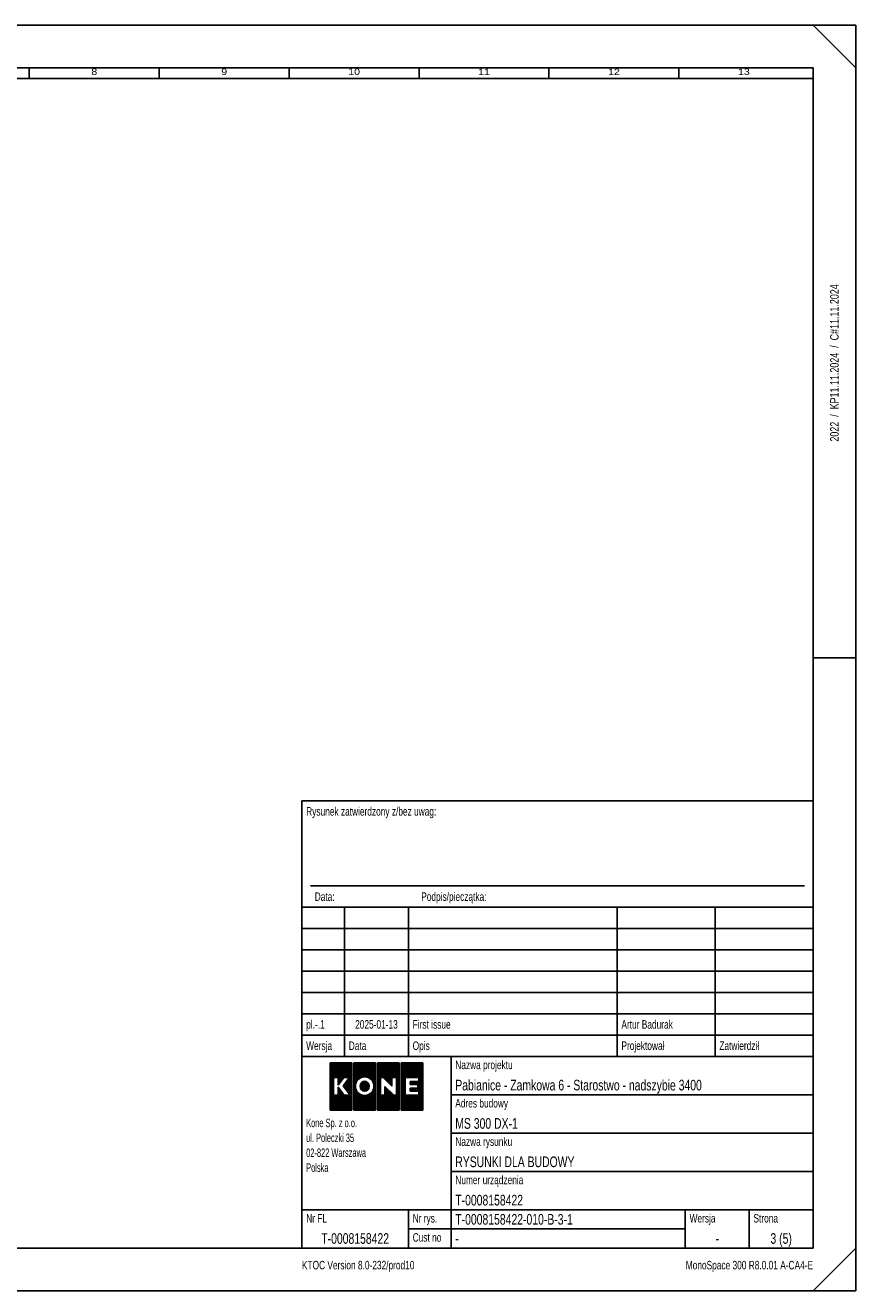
# Model space of a CAD drawing. Header units: millimetres. Extents: x 0 to 10500, y 0 to 7425.
# Tile 3 of 3: x 5627 to 10500, y 0 to 7425. Entities that reach past the tile are written whole.
import ezdxf
from ezdxf.enums import TextEntityAlignment as Align

# ---------------------------------------------------------------- set-up
doc = ezdxf.new("R2010")
doc.units = ezdxf.units.MM
doc.header["$LTSCALE"] = 10
for name, color, linetype in [('CONT_50', 5, 'Continuous'), ('SHEET', 1, 'Continuous'), ('TEXT_35', 2, 'Continuous')]:
    doc.layers.add(name, color=color, linetype=linetype)
doc.styles.add('Arial', font='arial.ttf')
doc.styles.get("Standard").update_dxf_attribs({"font": 'arial.ttf'})
doc.styles.add('Text0.7_Arial', font='arial.ttf', dxfattribs={"width": 0.7})

# ---------------------------------------------------------------- blocks, each defined once
blk = doc.blocks.new('Border')
at = {"layer": 'CONT_50', "linetype": 'Continuous'}
blk.add_line((420, 148.5), (410, 148.5), dxfattribs=at)
blk.add_lwpolyline([(410, 10), (410, 287), (10, 287), (10, 10)], close=True, dxfattribs=at)
at = {"layer": 'SHEET', "linetype": 'Continuous'}
for p, q in [((420, 287), (410, 297)), ((226, 287), (226, 284.5)), ((256.5, 287), (256.5, 284.5)), ((287, 287), (287, 284.5)), ((317.5, 287), (317.5, 284.5)), ((348, 287), (348, 284.5)), ((378.5, 287), (378.5, 284.5)), ((410, 284.5), (12.5, 284.5)), ((290, 55), (410, 55)), ((290, 55), (290, 39)), ((325, 55), (325, 10)), ((325, 46), (410, 46)), ((290, 39), (290, 29)), ((325, 37), (410, 37)), ((290, 29), (290, 19)), ((325, 28), (410, 28)), ((290, 19), (410, 19)), ((290, 19), (290, 10)), ((315, 19), (315, 10)), ((380, 19), (380, 10)), ((395, 19), (395, 10)), ((380, 14.5), (315, 14.5)), ((420, 10), (410, 0))]:
    blk.add_line(p, q, dxfattribs=at)
blk.add_lwpolyline([(420, 0), (420, 297), (0, 297), (0, 0)], close=True, dxfattribs=at)
at = {"layer": 'SHEET', "width": 1.190476}
for s, p in [('8', (241.25, 286.1)), ('9', (271.75, 286.1)), ('10', (302.25, 286.1)), ('11', (332.75, 286.1)), ('12', (363.25, 286.1)), ('13', (393.75, 286.1))]:
    blk.add_text(s, height=1.5, dxfattribs=at).set_placement(p, align=Align.MIDDLE)
blk = doc.blocks.new('KONE-logo')
at = {"layer": 'SHEET'}
for p, q in [((-14.48, 1.99), (-9.06, 7.41)), ((-14.48, 2.25), (-9.32, 7.41)), ((-14.48, 2.52), (-9.59, 7.41)), ((-14.48, 2.79), (-9.86, 7.41)), ((-14.48, 3.06), (-10.13, 7.41)), ((-14.48, 3.33), (-10.4, 7.41)), ((-14.48, 3.6), (-10.67, 7.41)), ((-14.48, 3.86), (-10.94, 7.41)), ((-14.48, 4.13), (-11.2, 7.41)), ((-14.48, 4.4), (-11.47, 7.41)), ((-14.48, 4.67), (-11.74, 7.41)), ((-14.48, 4.94), (-12.01, 7.41)), ((-14.48, 5.21), (-12.28, 7.41)), ((-14.48, 5.48), (-12.55, 7.41)), ((-14.48, 5.74), (-12.81, 7.41)), ((-14.48, 6.01), (-13.08, 7.41)), ((-14.48, 6.28), (-13.35, 7.41)), ((-14.48, 6.55), (-13.62, 7.41)), ((-14.48, 6.82), (-13.89, 7.41)), ((-14.48, 7.09), (-14.16, 7.41)), ((-14.48, 7.35), (-14.43, 7.41)), ((-14.48, 7.41), (-7.76, 7.41)), ((-14.48, -7.41), (-14.48, 7.41)), ((-13.42, 2.78), (-8.79, 7.41)), ((-13.15, 2.78), (-8.52, 7.41)), ((-12.88, 2.78), (-8.25, 7.41)), ((-12.61, 2.78), (-7.98, 7.41)), ((-12.35, 2.78), (-7.76, 7.36)), ((-12.08, 2.78), (-7.76, 7.09)), ((-12.01, 2.58), (-7.76, 6.83)), ((-12.01, 2.31), (-7.76, 6.56)), ((-12.01, 2.04), (-7.76, 6.29)), ((-12.01, 1.77), (-7.76, 6.02)), ((-12.01, 1.5), (-7.76, 5.75)), ((-12.01, 1.23), (-7.76, 5.48)), ((-12.01, 0.97), (-7.76, 5.21)), ((-9.93, 2.78), (-7.76, 4.95)), ((-9.66, 2.78), (-7.76, 4.68)), ((-9.39, 2.78), (-7.76, 4.41)), ((-9.12, 2.78), (-7.76, 4.14)), ((-7.76, 7.41), (-7.76, -7.41)), ((-7.07, 1.08), (-0.73, 7.41)), ((-7.07, 1.35), (-1, 7.41)), ((-7.07, 1.61), (-1.27, 7.41)), ((-7.07, 1.88), (-1.54, 7.41)), ((-7.07, 2.15), (-1.81, 7.41)), ((-7.07, 2.42), (-2.08, 7.41)), ((-7.07, 2.69), (-2.34, 7.41)), ((-7.07, 2.96), (-2.61, 7.41)), ((-7.07, 3.23), (-2.88, 7.41)), ((-7.07, 3.49), (-3.15, 7.41)), ((-7.07, 3.76), (-3.42, 7.41)), ((-7.07, 4.03), (-3.69, 7.41)), ((-7.07, 4.3), (-3.95, 7.41)), ((-7.07, 4.57), (-4.22, 7.41)), ((-7.07, 4.84), (-4.49, 7.41)), ((-7.07, 5.1), (-4.76, 7.41)), ((-7.07, 5.37), (-5.03, 7.41)), ((-7.07, 5.64), (-5.3, 7.41)), ((-7.07, 5.91), (-5.57, 7.41)), ((-7.07, 6.18), (-5.83, 7.41)), ((-7.07, 6.45), (-6.1, 7.41)), ((-7.07, 6.72), (-6.37, 7.41)), ((-7.07, 6.98), (-6.64, 7.41)), ((-7.07, 7.25), (-6.91, 7.41)), ((-7.07, 7.41), (-0.35, 7.41)), ((-7.07, -7.41), (-7.07, 7.41)), ((-5.6, 2.27), (-0.46, 7.41)), ((-4.87, 2.74), (-0.35, 7.26)), ((-4.45, 2.89), (-0.35, 6.99)), ((-4.11, 2.96), (-0.35, 6.72)), ((-3.82, 2.98), (-0.35, 6.45)), ((-3.55, 2.98), (-0.35, 6.19)), ((-3.3, 2.96), (-0.35, 5.92)), ((-3.08, 2.92), (-0.35, 5.65)), ((-2.86, 2.87), (-0.35, 5.38)), ((-2.66, 2.8), (-0.35, 5.11)), ((-2.47, 2.72), (-0.35, 4.84)), ((-2.3, 2.63), (-0.35, 4.58)), ((-2.13, 2.53), (-0.35, 4.31)), ((-1.97, 2.42), (-0.35, 4.04)), ((-0.35, 7.41), (-0.35, -7.41)), ((0.35, 2.05), (5.71, 7.41)), ((0.35, 2.32), (5.44, 7.41)), ((0.35, 2.59), (5.17, 7.41)), ((0.35, 2.85), (4.91, 7.41)), ((0.35, 3.12), (4.64, 7.41)), ((0.35, 3.39), (4.37, 7.41)), ((0.35, 3.66), (4.1, 7.41)), ((0.35, 3.93), (3.83, 7.41)), ((0.35, 4.2), (3.56, 7.41)), ((0.35, 4.47), (3.29, 7.41)), ((0.35, 4.73), (3.03, 7.41)), ((0.35, 5), (2.76, 7.41)), ((0.35, 5.27), (2.49, 7.41)), ((0.35, 5.54), (2.22, 7.41)), ((0.35, 5.81), (1.95, 7.41)), ((0.35, 6.08), (1.68, 7.41)), ((0.35, 6.34), (1.41, 7.41)), ((0.35, 6.61), (1.15, 7.41)), ((0.35, 6.88), (0.88, 7.41)), ((0.35, 7.15), (0.61, 7.41)), ((0.35, 7.41), (7.07, 7.41)), ((0.35, -7.41), (0.35, 7.41)), ((1.32, 2.75), (5.98, 7.41)), ((1.59, 2.75), (6.25, 7.41)), ((1.86, 2.75), (6.52, 7.41)), ((2.11, 2.74), (6.78, 7.41)), ((2.25, 2.61), (7.05, 7.41)), ((2.39, 2.48), (7.07, 7.16)), ((2.52, 2.34), (7.07, 6.89)), ((2.66, 2.21), (7.07, 6.62)), ((2.79, 2.08), (7.07, 6.35)), ((2.93, 1.95), (7.07, 6.08)), ((3.07, 1.81), (7.07, 5.82)), ((3.2, 1.68), (7.07, 5.55)), ((3.34, 1.55), (7.07, 5.28)), ((4.81, 2.75), (7.07, 5.01)), ((5.08, 2.75), (7.07, 4.74)), ((5.35, 2.75), (7.07, 4.47)), ((5.62, 2.75), (7.07, 4.2)), ((7.07, 7.41), (7.07, -7.41)), ((7.76, 1.68), (13.5, 7.41)), ((7.76, 1.95), (13.23, 7.41)), ((7.76, 2.21), (12.96, 7.41)), ((7.76, 2.48), (12.69, 7.41)), ((7.76, 2.75), (12.42, 7.41)), ((7.76, 3.02), (12.15, 7.41)), ((7.76, 3.29), (11.89, 7.41)), ((7.76, 3.56), (11.62, 7.41)), ((7.76, 3.83), (11.35, 7.41)), ((7.76, 4.09), (11.08, 7.41)), ((7.76, 4.36), (10.81, 7.41)), ((7.76, 4.63), (10.54, 7.41)), ((7.76, 4.9), (10.27, 7.41)), ((7.76, 5.17), (10.01, 7.41)), ((7.76, 5.44), (9.74, 7.41)), ((7.76, 5.71), (9.47, 7.41)), ((7.76, 5.97), (9.2, 7.41)), ((7.76, 6.24), (8.93, 7.41)), ((7.76, 6.51), (8.66, 7.41)), ((7.76, 6.78), (8.4, 7.41)), ((7.76, 7.05), (8.13, 7.41)), ((7.76, 7.32), (7.86, 7.41)), ((7.76, 7.41), (14.48, 7.41)), ((7.76, -7.41), (7.76, 7.41)), ((9.13, 2.78), (13.77, 7.41)), ((9.4, 2.78), (14.03, 7.41)), ((9.67, 2.78), (14.3, 7.41)), ((9.94, 2.78), (14.48, 7.32)), ((10.21, 2.78), (14.48, 7.06)), ((10.48, 2.78), (14.48, 6.79)), ((10.74, 2.78), (14.48, 6.52)), ((11.01, 2.78), (14.48, 6.25)), ((11.28, 2.78), (14.48, 5.98)), ((11.55, 2.78), (14.48, 5.71)), ((11.82, 2.78), (14.48, 5.44)), ((12.09, 2.78), (14.48, 5.18)), ((12.35, 2.78), (14.48, 4.91)), ((12.62, 2.78), (14.48, 4.64)), ((12.89, 2.78), (14.48, 4.37)), ((13.16, 2.78), (14.48, 4.1)), ((14.48, 7.41), (14.48, -7.41)), ((-14.48, 1.72), (-13.5, 2.69)), ((-14.48, 1.45), (-13.5, 2.43)), ((-14.48, 1.18), (-13.5, 2.16)), ((-14.48, 0.91), (-13.5, 1.89)), ((-14.48, 0.64), (-13.5, 1.62)), ((-14.48, 0.37), (-13.5, 1.35)), ((-14.48, 0.11), (-13.5, 1.08)), ((-14.48, -0.16), (-13.5, 0.82)), ((-14.48, -0.43), (-13.5, 0.55)), ((-14.48, -0.7), (-13.5, 0.28)), ((-14.48, -0.97), (-13.5, 0.01)), ((-13.5, 2.78), (-12.01, 2.78)), ((-13.5, -2.73), (-13.5, 2.78)), ((-12.01, 0.41), (-10.18, 2.78)), ((-12.01, 2.78), (-12.01, 0.41)), ((-12.01, 0.7), (-11.04, 1.67)), ((-12.01, 0.43), (-11.95, 0.49)), ((-8.43, 2.78), (-10.41, 0.21)), ((-10.41, 0.21), (-8.25, -2.73)), ((-10.39, 0.17), (-7.76, 2.8)), ((-10.28, 0.02), (-7.76, 2.53)), ((-10.18, 2.78), (-8.43, 2.78)), ((-10.16, -0.14), (-7.76, 2.26)), ((-10.05, -0.29), (-7.76, 1.99)), ((-9.93, -0.45), (-7.76, 1.72)), ((-9.82, -0.6), (-7.76, 1.46)), ((-9.71, 1.12), (-7.76, 3.07)), ((-9.71, -0.76), (-7.76, 1.19)), ((-9.59, -0.91), (-7.76, 0.92)), ((-9.48, -1.06), (-7.76, 0.65)), ((-9.36, -1.22), (-7.76, 0.38)), ((-9.25, -1.37), (-7.76, 0.11)), ((-8.86, 2.78), (-7.76, 3.87)), ((-8.81, 2.29), (-7.76, 3.34)), ((-8.59, 2.78), (-7.76, 3.6)), ((-7.07, 0.81), (-5.89, 1.98)), ((-7.07, 0.54), (-6.36, 1.25)), ((-7.07, 0.27), (-6.5, 0.84)), ((-7.07, 0), (-6.57, 0.5)), ((-7.07, -0.27), (-6.6, 0.2)), ((-5.1, 0.09), (-3.58, 1.61)), ((-5.09, -0.17), (-3.36, 1.56)), ((-5.07, 0.39), (-3.85, 1.61)), ((-5.05, -0.39), (-3.16, 1.49)), ((-4.98, -0.6), (-2.99, 1.39)), ((-4.94, 0.79), (-4.22, 1.51)), ((-4.9, -0.78), (-2.84, 1.27)), ((-4.79, -0.94), (-2.71, 1.14)), ((-4.67, -1.09), (-2.6, 0.99)), ((-4.53, -1.22), (-2.5, 0.81)), ((-4.38, -1.33), (-2.42, 0.63)), ((-4.2, -1.42), (-2.36, 0.42)), ((-4, -1.49), (-2.32, 0.18)), ((-1.82, 2.3), (-0.35, 3.77)), ((-1.68, 2.17), (-0.35, 3.5)), ((-1.54, 2.04), (-0.35, 3.23)), ((-1.42, 1.89), (-0.35, 2.96)), ((-1.31, 1.74), (-0.35, 2.7)), ((-1.2, 1.57), (-0.35, 2.43)), ((-1.1, 1.4), (-0.35, 2.16)), ((-1.02, 1.22), (-0.35, 1.89)), ((-0.94, 1.03), (-0.35, 1.62)), ((-0.88, 0.82), (-0.35, 1.35)), ((-0.84, -0.48), (-0.35, 0.01)), ((-0.83, 0.6), (-0.35, 1.09)), ((-0.8, 0.36), (-0.35, 0.82)), ((-0.8, -0.17), (-0.35, 0.28)), ((-0.79, 0.11), (-0.35, 0.55)), ((0.35, 1.78), (1.25, 2.68)), ((0.35, 1.51), (1.25, 2.41)), ((0.35, 1.24), (1.25, 2.14)), ((0.35, 0.97), (1.25, 1.88)), ((0.35, 0.71), (1.25, 1.61)), ((0.35, 0.44), (1.25, 1.34)), ((0.35, 0.17), (1.25, 1.07)), ((0.35, -0.1), (1.25, 0.8)), ((0.35, -0.37), (1.25, 0.53)), ((0.35, -0.64), (1.25, 0.27)), ((1.25, 2.75), (1.25, -2.73)), ((2.1, 2.75), (1.25, 2.75)), ((4.8, 0.13), (2.1, 2.75)), ((3.47, 1.42), (4.8, 2.74)), ((3.61, 1.28), (4.8, 2.48)), ((3.75, 1.15), (4.8, 2.21)), ((3.88, 1.02), (4.8, 1.94)), ((4.02, 0.89), (4.8, 1.67)), ((4.16, 0.76), (4.8, 1.4)), ((4.29, 0.62), (4.8, 1.13)), ((4.43, 0.49), (4.8, 0.86)), ((4.56, 0.36), (4.8, 0.6)), ((4.7, 0.23), (4.8, 0.33)), ((4.8, 2.75), (4.8, 0.13)), ((6.22, 2.75), (4.8, 2.75)), ((5.89, 2.75), (7.07, 3.94)), ((6.15, 2.75), (7.07, 3.67)), ((6.22, 2.55), (7.07, 3.4)), ((6.22, 2.28), (7.07, 3.13)), ((6.22, 2.01), (7.07, 2.86)), ((6.22, -2.73), (6.22, 2.75)), ((6.22, 1.74), (7.07, 2.59)), ((6.22, 1.48), (7.07, 2.33)), ((6.22, 1.21), (7.07, 2.06)), ((6.22, 0.94), (7.07, 1.79)), ((6.22, 0.67), (7.07, 1.52)), ((6.22, 0.4), (7.07, 1.25)), ((6.22, 0.13), (7.07, 0.98)), ((6.22, -0.14), (7.07, 0.71)), ((6.22, -0.4), (7.07, 0.45)), ((6.22, -0.67), (7.07, 0.18)), ((7.76, 1.41), (9.02, 2.67)), ((7.76, 1.14), (9.02, 2.4)), ((7.76, 0.87), (9.02, 2.13)), ((7.76, 0.6), (9.02, 1.87)), ((7.76, 0.34), (9.02, 1.6)), ((7.76, 0.07), (9.02, 1.33)), ((7.76, -0.2), (9.02, 1.06)), ((7.76, -0.47), (9.02, 0.79)), ((7.76, -0.74), (9.02, 0.52)), ((7.76, -1.01), (9.02, 0.25)), ((9.02, 2.78), (13.25, 2.78)), ((9.02, -2.73), (9.02, 2.78)), ((10.54, 0.7), (11.39, 1.54)), ((10.54, 0.97), (11.12, 1.54)), ((10.54, 1.24), (10.85, 1.54)), ((10.54, 1.51), (10.58, 1.54)), ((10.54, 1.54), (10.54, 0.62)), ((13.25, 1.54), (10.54, 1.54)), ((10.54, 0.62), (12.94, 0.62)), ((10.73, 0.62), (11.66, 1.54)), ((11, 0.62), (11.92, 1.54)), ((11.27, 0.62), (12.19, 1.54)), ((11.54, 0.62), (12.46, 1.54)), ((11.8, 0.62), (12.73, 1.54)), ((12.07, 0.62), (13, 1.54)), ((12.16, -1.44), (14.48, 0.88)), ((12.34, 0.62), (14.48, 2.76)), ((12.43, -1.44), (14.48, 0.61)), ((12.61, 0.62), (14.48, 2.49)), ((12.7, -1.44), (14.48, 0.34)), ((12.88, 0.62), (14.48, 2.22)), ((12.94, 0.41), (14.48, 1.95)), ((12.94, 0.14), (14.48, 1.69)), ((12.94, -0.13), (14.48, 1.42)), ((12.94, -0.4), (14.48, 1.15)), ((12.94, 0.62), (12.94, -0.57)), ((12.97, -1.44), (14.48, 0.07)), ((13.25, 2.6), (14.48, 3.83)), ((13.25, 2.33), (14.48, 3.57)), ((13.25, 2.06), (14.48, 3.3)), ((13.25, 1.79), (14.48, 3.03)), ((13.25, 2.78), (13.25, 1.54)), ((-14.48, -1.24), (-13.5, -0.26)), ((-14.48, -1.51), (-13.5, -0.53)), ((-14.48, -1.77), (-13.5, -0.8)), ((-14.48, -2.04), (-13.5, -1.06)), ((-14.48, -2.31), (-13.5, -1.33)), ((-14.48, -2.58), (-13.5, -1.6)), ((-14.48, -5.26), (-10.9, -1.69)), ((-14.48, -5.53), (-10.79, -1.84)), ((-14.48, -2.85), (-13.5, -1.87)), ((-14.48, -5.8), (-10.68, -1.99)), ((-14.48, -3.12), (-13.5, -2.14)), ((-14.48, -6.07), (-10.56, -2.15)), ((-14.48, -6.34), (-10.45, -2.3)), ((-14.48, -3.38), (-13.5, -2.41)), ((-14.48, -6.61), (-10.33, -2.46)), ((-14.48, -6.87), (-10.22, -2.61)), ((-14.48, -3.65), (-13.5, -2.67)), ((-14.48, -7.41), (-9.8, -2.73)), ((-14.48, -7.14), (-10.07, -2.73)), ((-14.48, -5), (-12.21, -2.73)), ((-14.48, -4.73), (-12.48, -2.73)), ((-14.48, -4.46), (-12.75, -2.73)), ((-14.48, -4.19), (-13.02, -2.73)), ((-14.48, -3.92), (-13.29, -2.73)), ((-14.21, -7.41), (-9.53, -2.73)), ((-13.95, -7.41), (-9.26, -2.73)), ((-13.68, -7.41), (-8.99, -2.73)), ((-11.99, -2.73), (-13.5, -2.73)), ((-13.41, -7.41), (-8.72, -2.73)), ((-13.14, -7.41), (-8.46, -2.73)), ((-12.87, -7.41), (-7.76, -2.3)), ((-12.6, -7.41), (-7.76, -2.57)), ((-12.33, -7.41), (-7.76, -2.84)), ((-12.07, -7.41), (-7.76, -3.11)), ((-11.99, -0.23), (-11.99, -2.73)), ((-10.13, -2.73), (-11.99, -0.23)), ((-11.99, -0.35), (-11.93, -0.3)), ((-11.99, -0.62), (-11.82, -0.45)), ((-11.99, -0.89), (-11.71, -0.61)), ((-11.99, -1.16), (-11.59, -0.76)), ((-11.99, -1.42), (-11.48, -0.92)), ((-11.99, -1.69), (-11.36, -1.07)), ((-11.99, -1.96), (-11.25, -1.22)), ((-11.99, -2.23), (-11.13, -1.38)), ((-11.99, -2.5), (-11.02, -1.53)), ((-11.8, -7.41), (-7.76, -3.38)), ((-11.53, -7.41), (-7.76, -3.65)), ((-11.26, -7.41), (-7.76, -3.91)), ((-8.25, -2.73), (-10.13, -2.73)), ((-9.14, -1.53), (-7.76, -0.15)), ((-9.02, -1.68), (-7.76, -0.42)), ((-8.91, -1.84), (-7.76, -0.69)), ((-8.79, -1.99), (-7.76, -0.96)), ((-8.68, -2.15), (-7.76, -1.23)), ((-8.57, -2.3), (-7.76, -1.5)), ((-8.45, -2.46), (-7.76, -1.77)), ((-8.34, -2.61), (-7.76, -2.03)), ((-7.07, -0.53), (-6.6, -0.07)), ((-7.07, -0.8), (-6.58, -0.31)), ((-7.07, -1.07), (-6.54, -0.54)), ((-7.07, -1.34), (-6.48, -0.75)), ((-7.07, -1.61), (-6.41, -0.95)), ((-7.07, -1.88), (-6.34, -1.14)), ((-7.07, -2.14), (-6.25, -1.32)), ((-7.07, -2.41), (-6.15, -1.49)), ((-7.07, -2.68), (-6.04, -1.65)), ((-7.07, -2.95), (-5.92, -1.8)), ((-7.07, -3.22), (-5.79, -1.94)), ((-7.07, -3.49), (-5.65, -2.07)), ((-7.07, -3.76), (-5.51, -2.2)), ((-7.07, -4.02), (-5.36, -2.31)), ((-7.07, -4.29), (-5.19, -2.42)), ((-7.07, -7.25), (-2.3, -2.47)), ((-7.07, -4.56), (-5.02, -2.51)), ((-7.07, -4.83), (-4.84, -2.6)), ((-7.07, -5.1), (-4.64, -2.67)), ((-7.07, -6.98), (-2.77, -2.68)), ((-7.07, -5.37), (-4.44, -2.74)), ((-7.07, -6.71), (-3.14, -2.78)), ((-7.07, -5.63), (-4.22, -2.78)), ((-7.07, -6.44), (-3.45, -2.82)), ((-7.07, -5.9), (-3.98, -2.82)), ((-7.07, -6.17), (-3.73, -2.83)), ((-6.97, -7.41), (-0.35, -0.79)), ((-6.7, -7.41), (-0.35, -1.06)), ((-6.43, -7.41), (-0.35, -1.33)), ((-6.16, -7.41), (-0.35, -1.6)), ((-5.89, -7.41), (-0.35, -1.87)), ((-5.62, -7.41), (-0.35, -2.14)), ((-5.35, -7.41), (-0.35, -2.41)), ((-5.09, -7.41), (-0.35, -2.67)), ((-4.82, -7.41), (-0.35, -2.94)), ((-4.55, -7.41), (-0.35, -3.21)), ((-4.28, -7.41), (-0.35, -3.48)), ((-4.01, -7.41), (-0.35, -3.75)), ((-3.76, -1.52), (-2.32, -0.09)), ((-3.47, -1.5), (-2.38, -0.41)), ((-3.01, -1.31), (-2.6, -0.9)), ((-1.14, -1.32), (-0.35, -0.53)), ((-0.94, -0.85), (-0.35, -0.26)), ((0.35, -0.9), (1.25, 0)), ((0.35, -1.17), (1.25, -0.27)), ((0.35, -1.44), (1.25, -0.54)), ((0.35, -1.71), (1.25, -0.81)), ((0.35, -1.98), (1.25, -1.08)), ((0.35, -2.25), (1.25, -1.35)), ((0.35, -5.2), (4.1, -1.45)), ((0.35, -5.47), (4.24, -1.58)), ((0.35, -2.52), (1.25, -1.61)), ((0.35, -5.74), (4.38, -1.71)), ((0.35, -6.01), (4.51, -1.84)), ((0.35, -2.78), (1.25, -1.88)), ((0.35, -6.27), (4.65, -1.97)), ((0.35, -6.54), (4.79, -2.1)), ((0.35, -3.05), (1.25, -2.15)), ((0.35, -6.81), (4.93, -2.23)), ((0.35, -7.08), (5.06, -2.36)), ((0.35, -3.32), (1.25, -2.42)), ((0.35, -7.35), (5.2, -2.49)), ((0.35, -3.59), (1.25, -2.69)), ((0.35, -4.93), (2.55, -2.73)), ((0.35, -4.66), (2.28, -2.73)), ((0.35, -4.39), (2.01, -2.73)), ((0.35, -4.13), (1.75, -2.73)), ((0.35, -3.86), (1.48, -2.73)), ((0.55, -7.41), (5.34, -2.63)), ((0.82, -7.41), (5.5, -2.73)), ((1.09, -7.41), (5.77, -2.73)), ((1.25, -2.73), (2.59, -2.73)), ((1.36, -7.41), (6.04, -2.73)), ((1.63, -7.41), (7.07, -1.97)), ((1.89, -7.41), (7.07, -2.24)), ((2.16, -7.41), (7.07, -2.51)), ((2.43, -7.41), (7.07, -2.78)), ((2.59, -0.01), (2.59, 0)), ((2.59, 0), (5.45, -2.73)), ((2.59, -2.73), (2.59, 0)), ((2.59, -0.28), (2.73, -0.13)), ((2.59, -0.54), (2.87, -0.27)), ((2.59, -0.81), (3, -0.4)), ((2.59, -1.08), (3.14, -0.53)), ((2.59, -1.35), (3.28, -0.66)), ((2.59, -1.62), (3.42, -0.79)), ((2.59, -1.89), (3.55, -0.92)), ((2.59, -2.15), (3.69, -1.05)), ((2.59, -2.42), (3.83, -1.18)), ((2.59, -2.69), (3.96, -1.31)), ((2.7, -7.41), (7.07, -3.04)), ((2.97, -7.41), (7.07, -3.31)), ((3.24, -7.41), (7.07, -3.58)), ((3.51, -7.41), (7.07, -3.85)), ((5.45, -2.73), (6.22, -2.73)), ((6.22, -0.94), (7.07, -0.09)), ((6.22, -1.21), (7.07, -0.36)), ((6.22, -1.48), (7.07, -0.63)), ((6.22, -1.75), (7.07, -0.9)), ((6.22, -2.01), (7.07, -1.17)), ((6.22, -2.28), (7.07, -1.43)), ((6.22, -2.55), (7.07, -1.7)), ((7.76, -1.28), (9.02, -0.01)), ((7.76, -1.54), (9.02, -0.28)), ((7.76, -1.81), (9.02, -0.55)), ((7.76, -2.08), (9.02, -0.82)), ((7.76, -2.35), (9.02, -1.09)), ((7.76, -2.62), (9.02, -1.36)), ((7.76, -2.89), (9.02, -1.62)), ((7.76, -3.15), (9.02, -1.89)), ((7.76, -3.42), (9.02, -2.16)), ((7.76, -3.69), (9.02, -2.43)), ((7.76, -3.96), (9.02, -2.7)), ((7.76, -7.18), (12.22, -2.73)), ((7.76, -6.91), (11.95, -2.73)), ((7.76, -6.65), (11.68, -2.73)), ((7.76, -6.38), (11.41, -2.73)), ((7.76, -6.11), (11.14, -2.73)), ((7.76, -5.84), (10.87, -2.73)), ((7.76, -5.57), (10.61, -2.73)), ((7.76, -5.3), (10.34, -2.73)), ((7.76, -5.03), (10.07, -2.73)), ((7.76, -4.77), (9.8, -2.73)), ((7.76, -4.5), (9.53, -2.73)), ((7.76, -4.23), (9.26, -2.73)), ((7.8, -7.41), (12.49, -2.73)), ((8.07, -7.41), (12.75, -2.73)), ((8.34, -7.41), (13.02, -2.73)), ((8.61, -7.41), (14.48, -1.54)), ((8.88, -7.41), (14.48, -1.8)), ((13.25, -2.73), (9.02, -2.73)), ((9.14, -7.41), (14.48, -2.07)), ((9.41, -7.41), (14.48, -2.34)), ((9.68, -7.41), (14.48, -2.61)), ((9.95, -7.41), (14.48, -2.88)), ((10.22, -7.41), (14.48, -3.15)), ((10.49, -7.41), (14.48, -3.42)), ((10.52, -1.21), (11.16, -0.57)), ((10.52, -0.94), (10.89, -0.57)), ((10.52, -0.67), (10.62, -0.57)), ((10.52, -0.57), (10.52, -1.44)), ((12.94, -0.57), (10.52, -0.57)), ((10.52, -1.44), (13.25, -1.44)), ((10.55, -1.44), (11.43, -0.57)), ((10.75, -7.41), (14.48, -3.68)), ((10.82, -1.44), (11.69, -0.57)), ((11.02, -7.41), (14.48, -3.95)), ((11.09, -1.44), (11.96, -0.57)), ((11.36, -1.44), (12.23, -0.57)), ((11.62, -1.44), (12.5, -0.57)), ((11.89, -1.44), (12.77, -0.57)), ((13.23, -1.44), (14.48, -0.19)), ((13.25, -1.7), (14.48, -0.46)), ((13.25, -1.97), (14.48, -0.73)), ((13.25, -2.23), (14.48, -1)), ((13.25, -2.5), (14.48, -1.27)), ((13.25, -1.44), (13.25, -2.73)), ((-7.76, -7.41), (-14.48, -7.41)), ((-10.99, -7.41), (-7.76, -4.18)), ((-10.72, -7.41), (-7.76, -4.45)), ((-10.46, -7.41), (-7.76, -4.72)), ((-10.19, -7.41), (-7.76, -4.99)), ((-9.92, -7.41), (-7.76, -5.26)), ((-9.65, -7.41), (-7.76, -5.52)), ((-9.38, -7.41), (-7.76, -5.79)), ((-9.11, -7.41), (-7.76, -6.06)), ((-8.84, -7.41), (-7.76, -6.33)), ((-8.58, -7.41), (-7.76, -6.6)), ((-8.31, -7.41), (-7.76, -6.87)), ((-8.04, -7.41), (-7.76, -7.14)), ((-7.77, -7.41), (-7.76, -7.4)), ((-0.35, -7.41), (-7.07, -7.41)), ((-3.74, -7.41), (-0.35, -4.02)), ((-3.47, -7.41), (-0.35, -4.28)), ((-3.21, -7.41), (-0.35, -4.55)), ((-2.94, -7.41), (-0.35, -4.82)), ((-2.67, -7.41), (-0.35, -5.09)), ((-2.4, -7.41), (-0.35, -5.36)), ((-2.13, -7.41), (-0.35, -5.63)), ((-1.86, -7.41), (-0.35, -5.9)), ((-1.6, -7.41), (-0.35, -6.16)), ((-1.33, -7.41), (-0.35, -6.43)), ((-1.06, -7.41), (-0.35, -6.7)), ((-0.79, -7.41), (-0.35, -6.97)), ((-0.52, -7.41), (-0.35, -7.24)), ((7.07, -7.41), (0.35, -7.41)), ((3.77, -7.41), (7.07, -4.12)), ((4.04, -7.41), (7.07, -4.39)), ((4.31, -7.41), (7.07, -4.66)), ((4.58, -7.41), (7.07, -4.92)), ((4.85, -7.41), (7.07, -5.19)), ((5.12, -7.41), (7.07, -5.46)), ((5.39, -7.41), (7.07, -5.73)), ((5.65, -7.41), (7.07, -6)), ((5.92, -7.41), (7.07, -6.27)), ((6.19, -7.41), (7.07, -6.53)), ((6.46, -7.41), (7.07, -6.8)), ((6.73, -7.41), (7.07, -7.07)), ((7, -7.41), (7.07, -7.34)), ((14.48, -7.41), (7.76, -7.41)), ((11.29, -7.41), (14.48, -4.22)), ((11.56, -7.41), (14.48, -4.49)), ((11.83, -7.41), (14.48, -4.76)), ((12.1, -7.41), (14.48, -5.03)), ((12.37, -7.41), (14.48, -5.29)), ((12.63, -7.41), (14.48, -5.56)), ((12.9, -7.41), (14.48, -5.83)), ((13.17, -7.41), (14.48, -6.1)), ((13.44, -7.41), (14.48, -6.37)), ((13.71, -7.41), (14.48, -6.64)), ((13.98, -7.41), (14.48, -6.91)), ((14.24, -7.41), (14.48, -7.17))]:
    blk.add_line(p, q, dxfattribs=at)
for centre, major_axis, ratio in [((-3.69, 0.08), (2.91, 0), 1), ((-3.71, 0.05), (0, 1.57), 0.887556)]:
    blk.add_ellipse(centre, major_axis=major_axis, ratio=ratio, dxfattribs=at)
blk = doc.blocks.new('Logo_KONE_A3')
at = {"xscale": 0.75, "yscale": 0.75, "zscale": 0.75}
blk.add_blockref('KONE-logo', (0, 0), dxfattribs=at)
blk = doc.blocks.new('Border1_A1_0')
at = {"layer": 'TEXT_35', "color": 2, "width": 0.7}
for tag, p in [('{DWG_PROJECTNAME}', (8150, 1175)), ('{BORDER_SITEADDRESS}', (8150, 950)), ('{BORDER_DRAWINGTITLE}', (8150, 725)), ('{ELEVATORNUMBERLIST@}', (8150, 500)), ('{BORDER_DRAWINGNAME}', (8150, 387.5)), ('{BORDER_CUSTOMREFERENCENBR$}', (8150, 275))]:
    blk.add_attdef(tag, p, '', height=62.5, dxfattribs=at)
for tag, p in [('{BORDER_FLNUMBER}', (7562.5, 275)), ('{BORDER_ISSUE}', (9687.5, 275)), ('{BORDER_PAGENUMBER}', (10062.5, 275))]:
    blk.add_attdef(tag, text='', height=62.5, dxfattribs=at).set_placement(p, align=Align.CENTER)
blk = doc.blocks.new('Revision_Border1_A1_0')
at = {"layer": 'TEXT_35', "width": 0.7}
for tag, p in [('{BORDER_VERSIO6}', (7275, 2187.5)), ('{BORDER_DESCRIPTION6}', (7900, 2187.5)), ('{BORDER_DESIGNED6}', (9125, 2187.5)), ('{BORDER_APPROVED6}', (9700, 2187.5)), ('{BORDER_VERSIO5}', (7275, 2062.5)), ('{BORDER_DESCRIPTION5}', (7900, 2062.5)), ('{BORDER_DESIGNED5}', (9125, 2062.5)), ('{BORDER_APPROVED5}', (9700, 2062.5)), ('{BORDER_VERSIO4}', (7275, 1937.5)), ('{BORDER_DESCRIPTION4}', (7900, 1937.5)), ('{BORDER_DESIGNED4}', (9125, 1937.5)), ('{BORDER_APPROVED4}', (9700, 1937.5)), ('{BORDER_VERSIO3}', (7275, 1812.5)), ('{BORDER_DESCRIPTION3}', (7900, 1812.5)), ('{BORDER_DESIGNED3}', (9125, 1812.5)), ('{BORDER_APPROVED3}', (9700, 1812.5)), ('{BORDER_VERSIO2}', (7275, 1687.5)), ('{BORDER_DESCRIPTION2}', (7900, 1687.5)), ('{BORDER_DESIGNED2}', (9125, 1687.5)), ('{BORDER_APPROVED2}', (9700, 1687.5)), ('{BORDER_VERSIO1}', (7275, 1562.5)), ('{BORDER_DESCRIPTION1}', (7900, 1562.5)), ('{BORDER_DESIGNED1}', (9125, 1562.5)), ('{BORDER_APPROVED1}', (9700, 1562.5))]:
    blk.add_attdef(tag, text='', height=50, dxfattribs=at).set_placement(p, align=Align.MIDDLE_LEFT)
for tag, p in [('{BORDER_DATE6}', (7687.5, 2187.5)), ('{BORDER_DATE5}', (7687.5, 2062.5)), ('{BORDER_DATE4}', (7687.5, 1937.5)), ('{BORDER_DATE3}', (7687.5, 1812.5)), ('{BORDER_DATE2}', (7687.5, 1687.5)), ('{BORDER_DATE1}', (7687.5, 1562.5))]:
    blk.add_attdef(tag, text='', height=50, dxfattribs=at).set_placement(p, align=Align.MIDDLE_CENTER)

msp = doc.modelspace()

# ---------------------------------------------------------------- linework, layer by layer
at = {"layer": 'SHEET', "linetype": 'Continuous'}
for p, q in [((7250, 2875), (10250, 2875)), ((7250, 2250), (7250, 2875)), ((7300, 2375), (10200, 2375)), ((7250, 2250), (7250, 1375)), ((7250, 2250), (10250, 2250)), ((7250, 2250), (10250, 2250)), ((7500, 2250), (7500, 1375)), ((7875, 2250), (7875, 1375)), ((9100, 2250), (9100, 1375)), ((9675, 2250), (9675, 1375)), ((7250, 2125), (10250, 2125)), ((7250, 2000), (10250, 2000)), ((7250, 1875), (10250, 1875)), ((7250, 1750), (10250, 1750)), ((7250, 1625), (10250, 1625)), ((7250, 1500), (10250, 1500)), ((7250, 1375), (10250, 1375))]:
    msp.add_line(p, q, dxfattribs=at)

# ---------------------------------------------------------------- block references
at = {"layer": 'SHEET', "xscale": 25, "yscale": 25, "zscale": 25}
for name, p in [('Border', (0, 0)), ('Logo_KONE_A3', (7687.5, 1198.5))]:
    msp.add_blockref(name, p, dxfattribs=at)
at = {"layer": 'SHEET'}
ref = msp.add_blockref('Revision_Border1_A1_0', (0, 0), dxfattribs=at)
ref.add_attrib('{BORDER_DESIGNED1}', 'Artur Badurak', dxfattribs={"layer": 'TEXT_35', "height": 50, "style": 'Arial', "width": 0.7}).set_placement((9125, 1562.5), align=Align.MIDDLE_LEFT)
ref.add_attrib('{BORDER_DESCRIPTION1}', 'First issue', dxfattribs={"layer": 'TEXT_35', "height": 50, "style": 'Arial', "width": 0.7}).set_placement((7900, 1562.5), align=Align.MIDDLE_LEFT)
ref.add_attrib('{BORDER_DATE1}', '2025-01-13', dxfattribs={"layer": 'TEXT_35', "height": 50, "style": 'Arial', "width": 0.7}).set_placement((7687.5, 1562.5), align=Align.MIDDLE_CENTER)
ref.add_attrib('{BORDER_VERSIO1}', 'pl.-.1', dxfattribs={"layer": 'TEXT_35', "height": 50, "style": 'Arial', "width": 0.7}).set_placement((7275, 1562.5), align=Align.MIDDLE_LEFT)
ref = msp.add_blockref('Border1_A1_0', (0, 0), dxfattribs=at)
ref.add_attrib('{BORDER_CUSTOMREFERENCENBR$}', '-', (8150, 275), dxfattribs={"layer": 'TEXT_35', "color": 2, "height": 62.5, "style": 'Arial', "width": 0.7})
ref.add_attrib('{BORDER_PAGENUMBER}', '3 (5)', dxfattribs={"layer": 'TEXT_35', "color": 2, "height": 62.5, "style": 'Arial', "width": 0.7}).set_placement((10062.5, 275), align=Align.CENTER)
ref.add_attrib('{BORDER_ISSUE}', '-', dxfattribs={"layer": 'TEXT_35', "color": 2, "height": 62.5, "style": 'Arial', "width": 0.7}).set_placement((9687.5, 275), align=Align.CENTER)
ref.add_attrib('{BORDER_DRAWINGNAME}', 'T-0008158422-010-B-3-1', (8150, 387.5), dxfattribs={"layer": 'TEXT_35', "color": 2, "height": 62.5, "style": 'Arial', "width": 0.7})
ref.add_attrib('{BORDER_FLNUMBER}', 'T-0008158422', dxfattribs={"layer": 'TEXT_35', "color": 2, "height": 62.5, "style": 'Arial', "width": 0.7}).set_placement((7562.5, 275), align=Align.CENTER)
ref.add_attrib('{ELEVATORNUMBERLIST@}', 'T-0008158422', (8150, 500), dxfattribs={"layer": 'TEXT_35', "color": 2, "height": 62.5, "style": 'Arial', "width": 0.7})
ref.add_attrib('{BORDER_DRAWINGTITLE}', 'RYSUNKI DLA BUDOWY', (8150, 725), dxfattribs={"layer": 'TEXT_35', "color": 2, "height": 62.5, "style": 'Arial', "width": 0.7})
ref.add_attrib('{BORDER_SITEADDRESS}', 'MS 300 DX-1', (8150, 950), dxfattribs={"layer": 'TEXT_35', "color": 2, "height": 62.5, "style": 'Arial', "width": 0.7})
ref.add_attrib('{DWG_PROJECTNAME}', 'Pabianice - Zamkowa 6 - Starostwo - nadszybie 3400', (8150, 1175), dxfattribs={"layer": 'TEXT_35', "color": 2, "height": 62.5, "style": 'Arial', "width": 0.7})

# ---------------------------------------------------------------- texts
at = {"layer": 'SHEET', "linetype": 'Continuous', "style": 'Text0.7_Arial', "width": 0.75}
msp.add_text('2022  /  KP11.11.2024  /  C#11.11.2024', height=50, rotation=90, dxfattribs=at).set_placement((10375, 5443.8), align=Align.MIDDLE_CENTER)
at = {"layer": 'TEXT_35', "style": 'Text0.7_Arial', "width": 0.7}
for s, p in [('Rysunek zatwierdzony z/bez uwag:', (7275, 2812.5)), ('Data:', (7325, 2312.5)), ('Podpis/pieczątka:', (7950, 2312.5)), ('Wersja', (7275, 1437.5)), ('Data', (7525, 1437.5)), ('Opis', (7900, 1437.5)), ('Projektował', (9125, 1437.5)), ('Zatwierdził', (9700, 1437.5))]:
    msp.add_text(s, height=50, dxfattribs=at).set_placement(p, align=Align.MIDDLE_LEFT)
at = {"layer": 'TEXT_35', "style": 'Text0.7_Arial'}
for s, width, p in [('Nazwa projektu', 0.7, (8150, 1350)), ('Adres budowy', 0.7, (8150, 1125)), ('Kone Sp. z o.o.', 0.5, (7275, 1009.6)), ('ul. Poleczki 35', 0.5, (7275, 922.1)), ('Nazwa rysunku', 0.7, (8150, 900)), ('02-822 Warszawa', 0.5, (7275, 834.6)), ('Polska', 0.5, (7275, 747.1)), ('Numer urządzenia', 0.7, (8150, 675)), ('Nr FL', 0.7, (7275, 450)), ('Nr rys.', 0.7, (7900, 450)), ('Wersja', 0.7, (9525, 450)), ('Strona', 0.7, (9900, 450)), ('Cust no', 0.7, (7900, 337.5))]:
    msp.add_text(s, height=50, dxfattribs=dict(at, width=width)).set_placement(p, align=Align.TOP_LEFT)
at = {"layer": 'TEXT_35', "style": 'Text0.7_Arial', "width": 0.7}
msp.add_text('KTOC Version 8.0-232/prod10', height=50, dxfattribs=at).set_placement((7250, 125))
msp.add_text('MonoSpace 300 R8.0.01 A-CA4-E', height=50, dxfattribs=at).set_placement((10250, 125), align=Align.RIGHT)

doc.saveas('drawing.dxf')
